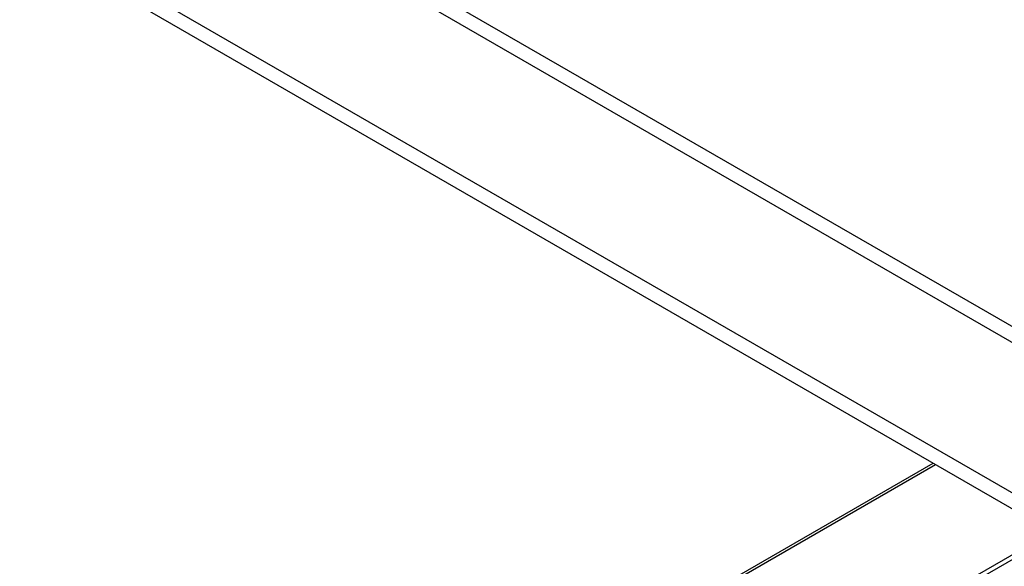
# Model space of a CAD drawing. Header units: millimetres. Extents: x 16 to 503, y 3 to 290.
# Tile 109 of 172: x 89.48 to 97.06, y 154.23 to 158.44. Entities that reach past the tile are written whole.
import ezdxf

# ---------------------------------------------------------------- set-up
doc = ezdxf.new("R2010")
doc.units = ezdxf.units.MM

msp = doc.modelspace()

# ---------------------------------------------------------------- linework, layer by layer
at = {"color": 7, "linetype": 'Continuous', "lineweight": 25}
for p, q in [((80.7717, 165.5172), (105.1995, 151.4153)), ((80.7409, 165.4134), (105.1687, 151.3115)), ((82.3382, 163.3312), (104.1987, 150.7115)), ((82.3074, 163.2274), (104.1678, 150.6077)), ((88.5453, 150.4092), (96.5284, 155.0178)), ((88.558, 150.4374), (96.5104, 155.0282)), ((97.4271, 154.499), (86.0855, 147.9516)), ((86.088, 147.9172), (97.4582, 154.4811))]:
    msp.add_line(p, q, dxfattribs=at)

doc.saveas('drawing.dxf')
